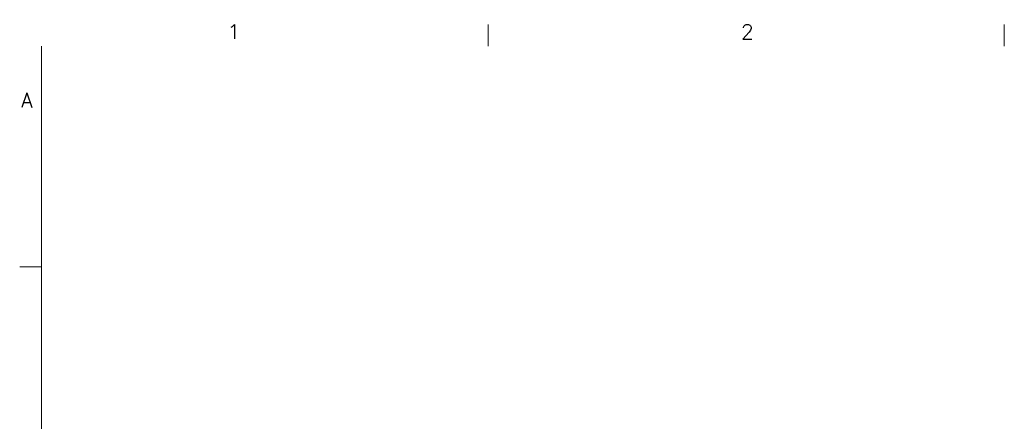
# Model space of a CAD drawing. Header units: inches. Extents: x 3 to 371, y 8 to 234.
# Tile 15 of 51: x 6 to 125, y 183 to 232. Entities that reach past the tile are written whole.
import ezdxf

# ---------------------------------------------------------------- set-up
doc = ezdxf.new("R2010")
doc.units = ezdxf.units.IN
doc.header["$LTSCALE"] = 22
doc.header["$MEASUREMENT"] = 0
doc.layers.get('0').update_dxf_attribs({"lineweight": 0})
doc.layers.add('Border (ANSI)', color=7, linetype='Continuous', lineweight=5)
doc.styles.add('Note Text (ANSI)', font='RomanS.shx')

# ---------------------------------------------------------------- blocks, each defined once
blk = doc.blocks.new('Borders Default Border')
at = {"layer": 'Border (ANSI)'}
for p, q in [((2.8333, 10.38), (2.8333, 10.5)), ((5.6667, 10.38), (5.6667, 10.5)), ((0.38, 9.1667), (0.26, 9.1667))]:
    blk.add_line(p, q, dxfattribs=at)
at = {"layer": 'Border (ANSI)', "flags": 128}
blk.add_lwpolyline([(0.38, 0.62), (0.38, 10.38)], dxfattribs=at)
at = {"layer": 'Border (ANSI)', "char_height": 0.08, "attachment_point": 7, "style": 'Note Text (ANSI)'}
for s, insert in [('1', (1.401, 10.42)), ('2', (4.2213, 10.4192)), ('A', (0.2688, 10.0431))]:
    blk.add_mtext(s, dxfattribs=dict(at, insert=insert))

msp = doc.modelspace()

# ---------------------------------------------------------------- block references
at = {"xscale": 22, "yscale": 22, "zscale": 22}
msp.add_blockref('Borders Default Border', (0, 0), dxfattribs=at)

doc.saveas('drawing.dxf')
